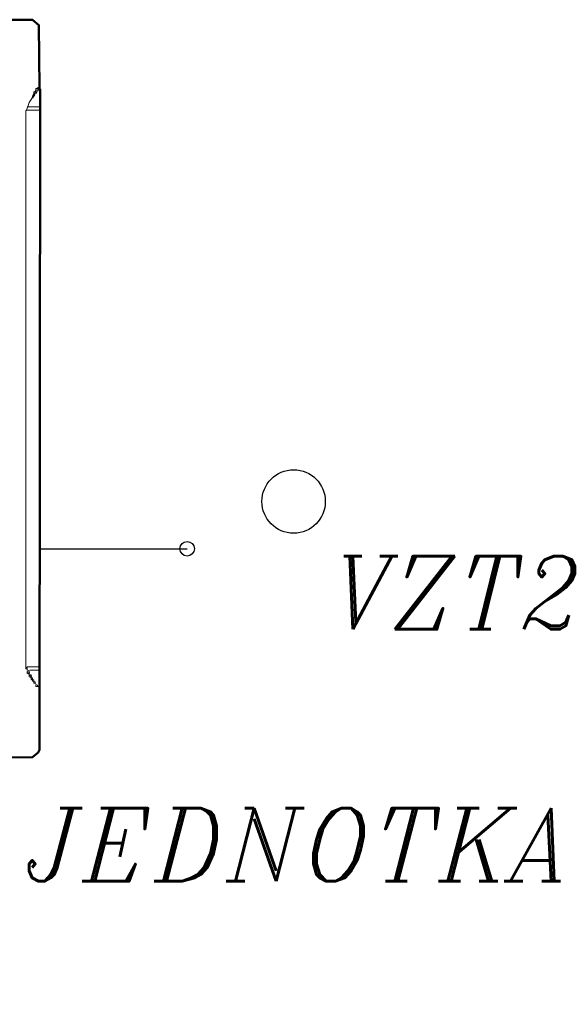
# Model space of a CAD drawing. Header units: millimetres. Extents: x 6435372 to 7248404, y 1559872 to 1886246.
# Tile 92 of 208: x 6814068 to 6814917, y 1852323 to 1853874. Entities that reach past the tile are written whole.
import ezdxf

# ---------------------------------------------------------------- set-up
doc = ezdxf.new("R2010")
doc.units = ezdxf.units.MM
doc.layers.add('matrice DPS', color=122, linetype='Continuous')
doc.layers.add('V-objekty', color=130, linetype='Continuous', lineweight=50)
doc.styles.add('KURZIVA', font='italic__.ttf')
doc.styles.get("Standard").update_dxf_attribs({"font": 'romans.shx'})

# ---------------------------------------------------------------- blocks, each defined once
blk = doc.blocks.new('DWG-RYYQ14-20T_top')
at = {"layer": 'V-objekty'}
blk.add_polyline3d([(5.90364, 5.367238, 0), (5.930407, 5.368308, 0), (5.933619, 5.37045, 0), (5.937901, 5.368308, 0), (6.031049, 5.369379, 0), (6.039615, 5.376874, 0), (6.041756, 5.381156, 0), (6.042827, 6.421842, 0), (6.038544, 6.422912, 0), (6.041756, 6.423983, 0), (6.040685, 6.522484, 0), (6.031049, 6.531049, 0), (5.932548, 6.531049, 0), (5.933619, 6.529979, 0), (5.933619, 6.531049, 0)], dxfattribs=at)
at = {"layer": 'V-objekty', "color": 2, "lineweight": 13}
for points in [[(6.035332, 6.417559, 0), (6.035332, 6.41863, 0), (6.036403, 6.4197, 0), (6.036403, 6.422912, 0), (6.038544, 6.422912, 0)], [(6.040685, 6.421842, 0), (6.040685, 6.423983, 0)], [(6.021413, 6.388651, 0), (6.025696, 6.400428, 0), (6.029979, 6.406852, 0), (6.03212, 6.413276, 0), (6.037473, 6.415418, 0), (6.038544, 6.4197, 0), (6.042827, 6.41863, 0)], [(6.029979, 6.407923, 0), (6.03212, 6.407923, 0), (6.03212, 6.410064, 0), (6.033191, 6.411135, 0), (6.034261, 6.411135, 0), (6.034261, 6.413276, 0)], [(6.03212, 6.410064, 0), (6.031049, 6.410064, 0)], [(6.033191, 6.411135, 0), (6.03212, 6.412206, 0), (6.033191, 6.413276, 0)], [(6.03212, 6.410064, 0), (6.033191, 6.410064, 0), (6.033191, 6.411135, 0)], [(6.033191, 6.413276, 0), (6.033191, 6.417559, 0), (6.035332, 6.417559, 0), (6.036403, 6.416488, 0), (6.037473, 6.416488, 0)], [(6.034261, 6.413276, 0), (6.035332, 6.414347, 0), (6.034261, 6.415418, 0), (6.033191, 6.415418, 0)], [(6.035332, 6.417559, 0), (6.036403, 6.41863, 0), (6.037473, 6.41863, 0)], [(6.036403, 6.420771, 0), (6.037473, 6.420771, 0)], [(6.037473, 6.41863, 0), (6.038544, 6.41863, 0)], [(6.042827, 6.394004, 0), (6.024625, 6.394004, 0), (6.023555, 6.395075, 0), (6.024625, 6.395075, 0)], [(6.021413, 5.508565, 0), (6.020343, 5.508565, 0), (6.020343, 6.38758, 0), (6.021413, 6.388651, 0), (6.042827, 6.388651, 0)], [(6.020343, 5.510707, 0), (6.022484, 5.510707, 0)], [(6.021413, 5.508565, 0), (6.022484, 5.508565, 0)], [(6.038544, 5.480728, 0), (6.038544, 5.482869, 0), (6.035332, 5.485011, 0), (6.035332, 5.488223, 0), (6.031049, 5.489293, 0), (6.031049, 5.494647, 0), (6.025696, 5.495717, 0), (6.025696, 5.505353, 0), (6.022484, 5.506424, 0), (6.022484, 5.511777, 0), (6.042827, 5.511777, 0)], [(6.042827, 5.506424, 0), (6.026767, 5.506424, 0)], [(6.025696, 5.5, 0), (6.022484, 5.501071, 0), (6.022484, 5.504283, 0), (6.023555, 5.503212, 0), (6.025696, 5.504283, 0)], [(6.025696, 5.5, 0), (6.024625, 5.501071, 0), (6.025696, 5.502141, 0), (6.026767, 5.502141, 0)], [(6.025696, 5.497859, 0), (6.026767, 5.497859, 0), (6.027837, 5.498929, 0)], [(6.028908, 5.494647, 0), (6.028908, 5.498929, 0), (6.027837, 5.498929, 0)], [(6.028908, 5.494647, 0), (6.027837, 5.495717, 0), (6.028908, 5.496788, 0), (6.029979, 5.496788, 0)], [(6.031049, 5.491435, 0), (6.029979, 5.491435, 0), (6.028908, 5.492505, 0), (6.028908, 5.493576, 0), (6.029979, 5.492505, 0), (6.031049, 5.493576, 0), (6.029979, 5.494647, 0)], [(6.033191, 5.488223, 0), (6.033191, 5.491435, 0), (6.031049, 5.491435, 0)], [(6.035332, 5.486081, 0), (6.033191, 5.486081, 0), (6.033191, 5.488223, 0)], [(6.038544, 5.480728, 0), (6.036403, 5.480728, 0), (6.036403, 5.482869, 0)], [(6.038544, 5.480728, 0), (6.041756, 5.480728, 0)]]:
    blk.add_polyline3d(points, dxfattribs=at)

msp = doc.modelspace()

# ---------------------------------------------------------------- linework, layer by layer
at = {"layer": 'matrice DPS', "ltscale": 400}
msp.add_line((6814099.4, 1853040.2), (6814332, 1853040.4), dxfattribs=at)
at = {"layer": 'matrice DPS'}
for centre, radius in [((6814499.9, 1853114.9), 50), ((6814332, 1853040.4), 11.4)]:
    msp.add_circle(centre, radius, dxfattribs=at)

# ---------------------------------------------------------------- block references
at = {"layer": 'matrice DPS', "xscale": 1000, "yscale": 1000, "zscale": 1000}
msp.add_blockref('DWG-RYYQ14-20T_top', (6808057.3, 1847342.7), dxfattribs=at)

# ---------------------------------------------------------------- texts
at = {"layer": 'matrice DPS', "style": 'KURZIVA'}
msp.add_text('VZT2', height=115, dxfattribs=at).set_placement((6814559.3, 1852913.7))
at = {"layer": 'matrice DPS', "insert": (6812806.3, 1852631.6), "char_height": 115, "width": 2725.369, "attachment_point": 1}
msp.add_mtext('\\fItalic|b0|i0|c238|p0;KONDENZAČNÍ JEDNOTKA\\PKLIMATIZACE', dxfattribs=at)

doc.saveas('drawing.dxf')
